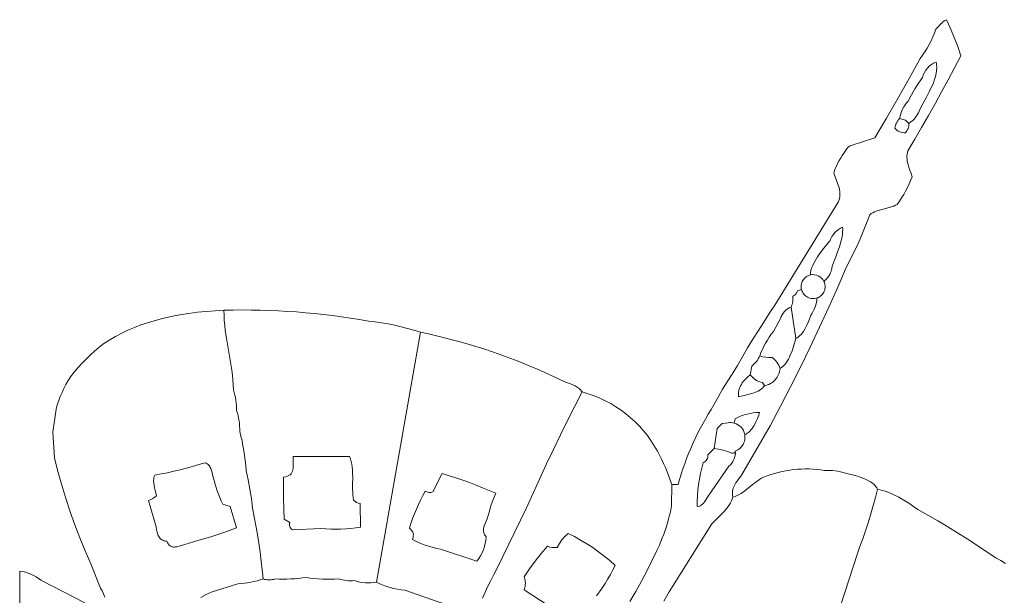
# Model space of a CAD drawing. Header units: inches. Extents: x 37.2 to 70.6, y 17.4 to 61.6.
# Tile 13 of 15: x 37.4 to 57.7, y 49.7 to 61.6. Entities that reach past the tile are written whole.
import ezdxf

# ---------------------------------------------------------------- set-up
doc = ezdxf.new("R2010")
doc.units = ezdxf.units.IN
doc.header["$MEASUREMENT"] = 0
doc.layers.add('10_CLOSED_AREAS', color=7, linetype='CONTINUOUS', lineweight=18)
doc.layers.add('20_EXACT_CIRCLES', color=7, linetype='CONTINUOUS', lineweight=18)

msp = doc.modelspace()

# ---------------------------------------------------------------- linework, layer by layer
at = {"layer": '10_CLOSED_AREAS'}
for points in [[(50.71, 49.625), (50.819, 49.818), (51.703, 51.224), (51.826, 51.347), (51.891, 51.412), (51.954, 51.48), (52.013, 51.551), (52.04, 51.587), (52.065, 51.623), (52.088, 51.661), (52.108, 51.699), (52.125, 51.737), (52.139, 51.776), (52.131, 51.809), (52.127, 51.842), (52.126, 51.873), (52.129, 51.904), (52.135, 51.934), (52.143, 51.963), (52.155, 51.991), (52.168, 52.019), (52.2, 52.074), (52.237, 52.127), (52.318, 52.234), (52.91, 53.252), (53.122, 53.655), (53.33, 54.06), (53.533, 54.467), (53.732, 54.877), (53.927, 55.288), (54.118, 55.702), (54.304, 56.117), (54.486, 56.535), (54.554, 56.666), (54.619, 56.798), (54.683, 56.932), (54.744, 57.067), (54.802, 57.202), (54.858, 57.339), (54.912, 57.477), (54.964, 57.615), (54.994, 57.637), (55.027, 57.656), (55.06, 57.672), (55.095, 57.687), (55.166, 57.71), (55.24, 57.73), (55.315, 57.749), (55.39, 57.769), (55.463, 57.794), (55.498, 57.809), (55.532, 57.826), (55.58, 57.893), (55.624, 57.961), (55.667, 58.031), (55.706, 58.103), (55.743, 58.175), (55.778, 58.25), (55.81, 58.325), (55.839, 58.401), (55.818, 58.468), (55.796, 58.534), (55.774, 58.6), (55.755, 58.666), (55.741, 58.732), (55.736, 58.765), (55.734, 58.799), (55.734, 58.832), (55.737, 58.865), (55.742, 58.899), (55.751, 58.933), (55.895, 59.175), (56.037, 59.418), (56.176, 59.663), (56.314, 59.909), (56.45, 60.155), (56.585, 60.403), (56.717, 60.652), (56.847, 60.902), (56.783, 61.092), (56.713, 61.28), (56.636, 61.464), (56.551, 61.646), (56.516, 61.629), (56.485, 61.608), (56.459, 61.584), (56.435, 61.559), (56.387, 61.504), (56.36, 61.477), (56.33, 61.451), (56.301, 61.369), (56.268, 61.289), (56.232, 61.21), (56.193, 61.133), (56.15, 61.057), (56.105, 60.983), (56.057, 60.911), (56.005, 60.841), (55.779, 60.428), (55.548, 60.017), (55.311, 59.61), (55.069, 59.205), (54.558, 59.041), (54.519, 59.008), (54.484, 58.97), (54.454, 58.929), (54.429, 58.884), (54.396, 58.837), (54.365, 58.788), (54.336, 58.738), (54.309, 58.687), (54.284, 58.635), (54.26, 58.582), (54.239, 58.529), (54.22, 58.474), (54.249, 58.398), (54.279, 58.322), (54.307, 58.247), (54.33, 58.172), (54.339, 58.134), (54.346, 58.097), (54.349, 58.059), (54.35, 58.022), (54.346, 57.985), (54.339, 57.947), (54.327, 57.91), (54.311, 57.872), (53.006, 55.748), (52.89, 55.573), (52.775, 55.396), (52.663, 55.219), (52.552, 55.041), (52.442, 54.861), (52.335, 54.68), (52.229, 54.499), (52.125, 54.316), (52.022, 54.163), (51.924, 54.006), (51.832, 53.846), (51.745, 53.683), (51.685, 53.587), (51.626, 53.49), (51.569, 53.392), (51.513, 53.293), (51.46, 53.193), (51.409, 53.092), (51.359, 52.99), (51.312, 52.887), (51.266, 52.784), (51.222, 52.679), (51.181, 52.574), (51.141, 52.468), (51.103, 52.361), (51.068, 52.253), (51.034, 52.145), (51.003, 52.036), (50.873, 52.036), (50.871, 51.596), (50.846, 51.477), (50.816, 51.359), (50.784, 51.243), (50.748, 51.127), (50.708, 51.013), (50.664, 50.9), (50.617, 50.788), (50.567, 50.678), (50.464, 50.463), (50.357, 50.25), (50.246, 50.039), (50.13, 49.83), (50.01, 49.624)], [(41.14, 49.705), (41.255, 49.764), (41.373, 49.818), (41.908, 49.986), (41.975, 49.991), (42.041, 49.998), (42.107, 50.007), (42.173, 50.019), (42.238, 50.033), (42.303, 50.049), (42.367, 50.067), (42.431, 50.088), (42.412, 50.272), (42.391, 50.456), (42.367, 50.64), (42.34, 50.823), (42.311, 51.006), (42.279, 51.188), (42.244, 51.37), (42.207, 51.552), (42.186, 51.748), (42.157, 51.944), (42.121, 52.138), (42.077, 52.331), (42.069, 52.433), (42.058, 52.534), (42.045, 52.636), (42.03, 52.737), (42.013, 52.837), (41.993, 52.938), (41.972, 53.037), (41.948, 53.137), (41.947, 53.191), (41.943, 53.245), (41.938, 53.299), (41.931, 53.353), (41.922, 53.407), (41.911, 53.46), (41.897, 53.512), (41.882, 53.565), (41.881, 53.619), (41.878, 53.673), (41.872, 53.727), (41.865, 53.781), (41.856, 53.835), (41.845, 53.888), (41.832, 53.94), (41.817, 53.993), (41.812, 54.096), (41.804, 54.2), (41.793, 54.302), (41.78, 54.405), (41.748, 54.61), (41.713, 54.814), (41.678, 55.019), (41.648, 55.225), (41.636, 55.328), (41.627, 55.431), (41.621, 55.535), (41.619, 55.64), (41.436, 55.631), (41.254, 55.618), (41.072, 55.598), (40.891, 55.574), (40.71, 55.544), (40.531, 55.508), (40.352, 55.467), (40.175, 55.421), (40.037, 55.381), (39.901, 55.336), (39.768, 55.285), (39.636, 55.229), (39.507, 55.168), (39.381, 55.101), (39.258, 55.028), (39.137, 54.951), (39.041, 54.875), (38.948, 54.797), (38.857, 54.715), (38.769, 54.63), (38.684, 54.543), (38.602, 54.452), (38.523, 54.359), (38.447, 54.263), (38.399, 54.186), (38.354, 54.106), (38.312, 54.025), (38.273, 53.942), (38.238, 53.858), (38.205, 53.773), (38.176, 53.686), (38.15, 53.599), (38.082, 53.121), (38.117, 52.587), (38.189, 52.306), (38.268, 52.028), (38.353, 51.752), (38.444, 51.477), (38.541, 51.204), (38.644, 50.934), (38.752, 50.666), (38.867, 50.4), (39.068, 49.899), (39.102, 49.839), (39.133, 49.777), (39.16, 49.713)], [(46.96, 49.688), (47.015, 49.812), (47.072, 49.935), (47.132, 50.056), (47.195, 50.176), (47.26, 50.295), (47.874, 51.557), (48.009, 51.86), (48.146, 52.163), (48.286, 52.464), (48.428, 52.764), (48.573, 53.062), (48.72, 53.36), (48.87, 53.656), (49.022, 53.951), (49.009, 53.971), (48.994, 53.99), (48.96, 54.024), (48.919, 54.053), (48.875, 54.079), (48.827, 54.102), (48.778, 54.122), (48.679, 54.155), (48.252, 54.352), (48.097, 54.421), (47.941, 54.488), (47.785, 54.552), (47.627, 54.614), (47.469, 54.674), (47.309, 54.732), (47.149, 54.788), (46.989, 54.841), (46.827, 54.892), (46.665, 54.941), (46.502, 54.987), (46.338, 55.031), (46.174, 55.073), (46.009, 55.113), (45.844, 55.15), (45.678, 55.185), (44.769, 50.023), (44.838, 49.989), (44.909, 49.958), (44.981, 49.931), (45.054, 49.909), (45.129, 49.89), (45.204, 49.874), (45.28, 49.863), (45.357, 49.856), (46.208, 49.561)], [(50.01, 49.624), (50.13, 49.83), (50.246, 50.039), (50.357, 50.25), (50.464, 50.463), (50.567, 50.678), (50.617, 50.788), (50.664, 50.9), (50.708, 51.013), (50.748, 51.127), (50.784, 51.243), (50.816, 51.359), (50.846, 51.477), (50.871, 51.596), (50.873, 52.036), (50.843, 52.125), (50.812, 52.214), (50.778, 52.302), (50.742, 52.389), (50.704, 52.475), (50.664, 52.559), (50.621, 52.643), (50.576, 52.726), (50.512, 52.838), (50.443, 52.946), (50.369, 53.049), (50.29, 53.149), (50.205, 53.244), (50.117, 53.334), (50.024, 53.42), (49.927, 53.5), (49.825, 53.576), (49.72, 53.646), (49.612, 53.712), (49.5, 53.771), (49.385, 53.825), (49.267, 53.873), (49.146, 53.915), (49.022, 53.951), (48.87, 53.656), (48.72, 53.36), (48.573, 53.062), (48.428, 52.764), (48.286, 52.464), (48.146, 52.163), (48.009, 51.86), (47.874, 51.557), (47.26, 50.295), (47.195, 50.176), (47.132, 50.056), (47.072, 49.935), (47.015, 49.812), (46.96, 49.688)], [(53.405, 46.581), (54.709, 50.612), (54.77, 50.775), (54.829, 50.938), (54.886, 51.103), (54.939, 51.268), (54.99, 51.435), (55.038, 51.602), (55.083, 51.77), (55.126, 51.938), (55.109, 51.972), (55.085, 52.005), (55.055, 52.036), (55.02, 52.065), (54.98, 52.092), (54.936, 52.117), (54.889, 52.141), (54.84, 52.163), (54.79, 52.182), (54.739, 52.201), (54.639, 52.231), (54.545, 52.254), (54.466, 52.27), (54.413, 52.286), (54.359, 52.3), (54.305, 52.311), (54.251, 52.32), (54.196, 52.326), (54.141, 52.33), (54.086, 52.331), (54.03, 52.33), (53.95, 52.342), (53.87, 52.351), (53.79, 52.357), (53.71, 52.361), (53.63, 52.361), (53.55, 52.359), (53.47, 52.354), (53.39, 52.347), (53.311, 52.337), (53.232, 52.324), (53.153, 52.308), (53.075, 52.29), (52.998, 52.269), (52.921, 52.245), (52.845, 52.219), (52.769, 52.19), (52.728, 52.167), (52.688, 52.143), (52.609, 52.088), (52.533, 52.029), (52.458, 51.968), (52.382, 51.909), (52.305, 51.855), (52.265, 51.831), (52.224, 51.81), (52.182, 51.791), (52.139, 51.776), (52.125, 51.737), (52.108, 51.699), (52.088, 51.661), (52.065, 51.623), (52.04, 51.587), (52.013, 51.551), (51.954, 51.48), (51.891, 51.412), (51.826, 51.347), (51.703, 51.224), (50.819, 49.818), (50.71, 49.625)], [(57.773, 50.404), (57.673, 50.467), (57.569, 50.522), (57.374, 50.657), (57.177, 50.788), (56.979, 50.917), (56.778, 51.043), (56.576, 51.167), (56.372, 51.288), (56.167, 51.406), (55.96, 51.521), (55.872, 51.585), (55.774, 51.651), (55.671, 51.716), (55.563, 51.777), (55.452, 51.832), (55.397, 51.857), (55.341, 51.879), (55.286, 51.899), (55.232, 51.915), (55.178, 51.929), (55.126, 51.938), (55.083, 51.77), (55.038, 51.602), (54.99, 51.435), (54.939, 51.268), (54.886, 51.103), (54.829, 50.938), (54.77, 50.775), (54.709, 50.612), (53.405, 46.581)], [(48.499, 49.422), (47.821, 49.86), (47.833, 49.894), (47.841, 49.927), (47.846, 49.962), (47.848, 49.997), (47.846, 50.031), (47.841, 50.066), (47.833, 50.1), (47.821, 50.133), (47.933, 50.297), (48.052, 50.457), (48.177, 50.612), (48.308, 50.763), (48.355, 50.747), (48.403, 50.738), (48.453, 50.734), (48.503, 50.737), (48.551, 50.816), (48.605, 50.892), (48.665, 50.963), (48.73, 51.029), (48.862, 50.962), (48.991, 50.891), (49.118, 50.814), (49.241, 50.734), (49.362, 50.648), (49.479, 50.559), (49.593, 50.465), (49.704, 50.367), (49.657, 50.272), (49.607, 50.178), (49.555, 50.086), (49.499, 49.995), (49.441, 49.907), (49.38, 49.82), (49.316, 49.735)], [(38.747, 49.593), (37.838, 50.062), (37.79, 50.097), (37.739, 50.129), (37.686, 50.158), (37.632, 50.183), (37.576, 50.205), (37.52, 50.224), (37.461, 50.239), (37.402, 50.25), (37.399, 48.382)], [(46.208, 49.561), (45.357, 49.856), (45.28, 49.863), (45.204, 49.874), (45.129, 49.89), (45.054, 49.909), (44.981, 49.931), (44.909, 49.958), (44.838, 49.989), (44.769, 50.023), (44.712, 50.012), (44.656, 50.006), (44.599, 50.004), (44.542, 50.006), (44.486, 50.012), (44.43, 50.022), (44.374, 50.036), (44.32, 50.054), (44.278, 50.051), (44.236, 50.05), (44.195, 50.051), (44.153, 50.054), (44.111, 50.059), (44.07, 50.067), (44.029, 50.076), (43.989, 50.087), (43.905, 50.082), (43.821, 50.079), (43.738, 50.079), (43.654, 50.082), (43.57, 50.087), (43.487, 50.096), (43.403, 50.106), (43.321, 50.12), (43.241, 50.108), (43.161, 50.098), (43.081, 50.091), (43, 50.086), (42.92, 50.083), (42.839, 50.082), (42.758, 50.084), (42.678, 50.088), (42.648, 50.078), (42.617, 50.072), (42.586, 50.068), (42.554, 50.066), (42.523, 50.068), (42.492, 50.072), (42.461, 50.078), (42.431, 50.088), (42.367, 50.067), (42.303, 50.049), (42.238, 50.033), (42.173, 50.019), (42.107, 50.007), (42.041, 49.998), (41.975, 49.991), (41.908, 49.986), (41.373, 49.818), (41.255, 49.764), (41.14, 49.705)]]:
    msp.add_lwpolyline(points, dxfattribs=at)
for points in [[(55.58, 59.601), (55.591, 59.651), (55.605, 59.701), (55.623, 59.75), (55.644, 59.797), (55.669, 59.842), (55.697, 59.885), (55.728, 59.926), (55.762, 59.965), (55.827, 60.092), (55.897, 60.216), (55.974, 60.336), (56.055, 60.453), (56.072, 60.506), (56.095, 60.556), (56.124, 60.602), (56.158, 60.645), (56.196, 60.684), (56.239, 60.717), (56.286, 60.746), (56.337, 60.769), (56.344, 60.742), (56.348, 60.713), (56.351, 60.655), (56.348, 60.595), (56.338, 60.533), (56.323, 60.471), (56.304, 60.408), (56.28, 60.344), (56.253, 60.28), (56.224, 60.217), (56.193, 60.155), (56.128, 60.033), (56.066, 59.919), (56.011, 59.814), (55.994, 59.767), (55.973, 59.722), (55.948, 59.679), (55.92, 59.638), (55.888, 59.6), (55.854, 59.565), (55.816, 59.532), (55.775, 59.503), (55.774, 59.477), (55.77, 59.45), (55.764, 59.425), (55.756, 59.4), (55.746, 59.375), (55.734, 59.352), (55.72, 59.33), (55.704, 59.308), (55.673, 59.308), (55.641, 59.311), (55.611, 59.319), (55.582, 59.329), (55.554, 59.344), (55.528, 59.361), (55.504, 59.382), (55.483, 59.406), (55.489, 59.433), (55.497, 59.459), (55.506, 59.485), (55.518, 59.51), (55.531, 59.534), (55.546, 59.558), (55.562, 59.58)], [(55.762, 59.965), (55.728, 59.926), (55.697, 59.885), (55.669, 59.842), (55.644, 59.797), (55.623, 59.75), (55.605, 59.701), (55.591, 59.651), (55.58, 59.601), (55.707, 59.568), (55.775, 59.503), (55.816, 59.532), (55.854, 59.565), (55.888, 59.6), (55.92, 59.638), (55.948, 59.679), (55.973, 59.722), (55.994, 59.767), (56.011, 59.814), (56.066, 59.919), (56.128, 60.033), (56.193, 60.155), (56.224, 60.217), (56.253, 60.28), (56.28, 60.344), (56.304, 60.408), (56.323, 60.471), (56.338, 60.533), (56.348, 60.595), (56.351, 60.655), (56.348, 60.713), (56.344, 60.742), (56.337, 60.769), (56.286, 60.746), (56.239, 60.717), (56.196, 60.684), (56.158, 60.645), (56.124, 60.602), (56.095, 60.556), (56.072, 60.506), (56.055, 60.453), (55.974, 60.336), (55.897, 60.216), (55.827, 60.092)], [(55.58, 59.601), (55.562, 59.58), (55.546, 59.558), (55.531, 59.534), (55.518, 59.51), (55.506, 59.485), (55.497, 59.459), (55.489, 59.433), (55.483, 59.406), (55.504, 59.382), (55.528, 59.361), (55.554, 59.344), (55.582, 59.329), (55.611, 59.319), (55.641, 59.311), (55.673, 59.308), (55.704, 59.308), (55.72, 59.33), (55.734, 59.352), (55.746, 59.375), (55.756, 59.4), (55.764, 59.425), (55.77, 59.45), (55.774, 59.477), (55.775, 59.503), (55.707, 59.568)], [(54.017, 56.238), (54.028, 56.214), (54.035, 56.189), (54.04, 56.164), (54.043, 56.138), (54.042, 56.113), (54.039, 56.087), (54.034, 56.062), (54.025, 56.037), (54.014, 56.013), (54.001, 55.991), (53.986, 55.97), (53.968, 55.951), (53.949, 55.934), (53.928, 55.919), (53.905, 55.907), (53.881, 55.896), (53.875, 55.848), (53.866, 55.801), (53.854, 55.755), (53.839, 55.709), (53.82, 55.665), (53.798, 55.622), (53.773, 55.581), (53.746, 55.541), (53.724, 55.475), (53.699, 55.405), (53.668, 55.334), (53.633, 55.265), (53.593, 55.2), (53.571, 55.17), (53.547, 55.142), (53.522, 55.116), (53.496, 55.093), (53.467, 55.072), (53.438, 55.055), (53.388, 54.888), (53.359, 54.799), (53.324, 54.712), (53.305, 54.669), (53.284, 54.628), (53.261, 54.589), (53.236, 54.552), (53.209, 54.519), (53.179, 54.488), (53.147, 54.461), (53.113, 54.438), (53.109, 54.405), (53.103, 54.372), (53.094, 54.341), (53.082, 54.311), (53.068, 54.282), (53.052, 54.254), (53.033, 54.228), (53.013, 54.203), (52.99, 54.18), (52.966, 54.159), (52.94, 54.141), (52.912, 54.124), (52.883, 54.109), (52.853, 54.097), (52.821, 54.088), (52.788, 54.081), (52.77, 54.055), (52.748, 54.031), (52.722, 54.009), (52.692, 53.989), (52.66, 53.971), (52.626, 53.955), (52.552, 53.927), (52.474, 53.904), (52.396, 53.885), (52.256, 53.854), (52.251, 53.886), (52.25, 53.918), (52.253, 53.95), (52.259, 53.983), (52.268, 54.014), (52.28, 54.046), (52.295, 54.077), (52.312, 54.107), (52.331, 54.137), (52.351, 54.165), (52.396, 54.219), (52.445, 54.267), (52.496, 54.308), (52.528, 54.488), (52.554, 54.51), (52.579, 54.533), (52.602, 54.557), (52.623, 54.583), (52.643, 54.61), (52.661, 54.638), (52.677, 54.668), (52.691, 54.698), (52.717, 54.766), (52.746, 54.832), (52.778, 54.898), (52.813, 54.961), (52.85, 55.024), (52.889, 55.085), (52.931, 55.144), (52.975, 55.202), (53.124, 55.473), (53.138, 55.512), (53.157, 55.549), (53.179, 55.583), (53.205, 55.615), (53.234, 55.643), (53.267, 55.667), (53.302, 55.688), (53.34, 55.704), (53.351, 55.731), (53.361, 55.759), (53.368, 55.787), (53.373, 55.816), (53.376, 55.845), (53.377, 55.874), (53.376, 55.903), (53.373, 55.932), (53.391, 55.94), (53.407, 55.95), (53.422, 55.962), (53.435, 55.976), (53.447, 55.991), (53.456, 56.007), (53.464, 56.025), (53.47, 56.043), (53.556, 56.067), (53.551, 56.091), (53.548, 56.116), (53.548, 56.141), (53.551, 56.165), (53.555, 56.189), (53.563, 56.213), (53.572, 56.236), (53.584, 56.258), (53.598, 56.278), (53.614, 56.297), (53.632, 56.314), (53.651, 56.33), (53.672, 56.343), (53.694, 56.354), (53.717, 56.363), (53.741, 56.37), (53.743, 56.415), (53.75, 56.461), (53.763, 56.507), (53.781, 56.554), (53.802, 56.602), (53.827, 56.649), (53.855, 56.697), (53.885, 56.744), (53.95, 56.836), (54.017, 56.923), (54.14, 57.077), (54.161, 57.123), (54.185, 57.166), (54.213, 57.206), (54.245, 57.244), (54.28, 57.278), (54.318, 57.309), (54.36, 57.337), (54.403, 57.36), (54.406, 57.311), (54.404, 57.26), (54.4, 57.209), (54.392, 57.158), (54.382, 57.106), (54.369, 57.054), (54.338, 56.949), (54.302, 56.846), (54.263, 56.745), (54.188, 56.552), (54.182, 56.506), (54.172, 56.461), (54.156, 56.418), (54.137, 56.376), (54.113, 56.337), (54.085, 56.301), (54.053, 56.268)], [(53.741, 56.37), (53.783, 56.376), (53.824, 56.374), (53.864, 56.366), (53.902, 56.352), (53.937, 56.332), (53.968, 56.306), (53.996, 56.274), (54.017, 56.238), (54.053, 56.268), (54.085, 56.301), (54.113, 56.337), (54.137, 56.376), (54.156, 56.418), (54.172, 56.461), (54.182, 56.506), (54.188, 56.552), (54.263, 56.745), (54.302, 56.846), (54.338, 56.949), (54.369, 57.054), (54.382, 57.106), (54.392, 57.158), (54.4, 57.209), (54.404, 57.26), (54.406, 57.311), (54.403, 57.36), (54.36, 57.337), (54.318, 57.309), (54.28, 57.278), (54.245, 57.244), (54.213, 57.206), (54.185, 57.166), (54.161, 57.123), (54.14, 57.077), (54.017, 56.923), (53.95, 56.836), (53.885, 56.744), (53.855, 56.697), (53.827, 56.649), (53.802, 56.602), (53.781, 56.554), (53.763, 56.507), (53.75, 56.461), (53.743, 56.415)], [(53.746, 55.541), (53.773, 55.581), (53.798, 55.622), (53.82, 55.665), (53.839, 55.709), (53.854, 55.755), (53.866, 55.801), (53.875, 55.848), (53.881, 55.896), (53.856, 55.889), (53.831, 55.884), (53.805, 55.881), (53.779, 55.882), (53.754, 55.885), (53.729, 55.89), (53.704, 55.898), (53.681, 55.909), (53.658, 55.923), (53.637, 55.938), (53.618, 55.956), (53.601, 55.975), (53.586, 55.996), (53.574, 56.018), (53.564, 56.042), (53.556, 56.067), (53.47, 56.043), (53.464, 56.025), (53.456, 56.007), (53.447, 55.991), (53.435, 55.976), (53.422, 55.962), (53.407, 55.95), (53.391, 55.94), (53.373, 55.932), (53.376, 55.903), (53.377, 55.874), (53.376, 55.845), (53.373, 55.816), (53.368, 55.787), (53.361, 55.759), (53.351, 55.731), (53.34, 55.704), (53.438, 55.055), (53.467, 55.072), (53.496, 55.093), (53.522, 55.116), (53.547, 55.142), (53.571, 55.17), (53.593, 55.2), (53.633, 55.265), (53.668, 55.334), (53.699, 55.405), (53.724, 55.475)], [(41.619, 55.64), (41.621, 55.535), (41.627, 55.431), (41.636, 55.328), (41.648, 55.225), (41.678, 55.019), (41.713, 54.814), (41.748, 54.61), (41.78, 54.405), (41.793, 54.302), (41.804, 54.2), (41.812, 54.096), (41.817, 53.993), (41.832, 53.94), (41.845, 53.888), (41.856, 53.835), (41.865, 53.781), (41.872, 53.727), (41.878, 53.673), (41.881, 53.619), (41.882, 53.565), (41.897, 53.512), (41.911, 53.46), (41.922, 53.407), (41.931, 53.353), (41.938, 53.299), (41.943, 53.245), (41.947, 53.191), (41.948, 53.137), (41.972, 53.037), (41.993, 52.938), (42.013, 52.837), (42.03, 52.737), (42.045, 52.636), (42.058, 52.534), (42.069, 52.433), (42.077, 52.331), (42.121, 52.138), (42.157, 51.944), (42.186, 51.748), (42.207, 51.552), (42.244, 51.37), (42.279, 51.188), (42.311, 51.006), (42.34, 50.823), (42.367, 50.64), (42.391, 50.456), (42.412, 50.272), (42.431, 50.088), (42.461, 50.078), (42.492, 50.072), (42.523, 50.068), (42.554, 50.066), (42.586, 50.068), (42.617, 50.072), (42.648, 50.078), (42.678, 50.088), (42.758, 50.084), (42.839, 50.082), (42.92, 50.083), (43, 50.086), (43.081, 50.091), (43.161, 50.098), (43.241, 50.108), (43.321, 50.12), (43.403, 50.106), (43.487, 50.096), (43.57, 50.087), (43.654, 50.082), (43.738, 50.079), (43.821, 50.079), (43.905, 50.082), (43.989, 50.087), (44.029, 50.076), (44.07, 50.067), (44.111, 50.059), (44.153, 50.054), (44.195, 50.051), (44.236, 50.05), (44.278, 50.051), (44.32, 50.054), (44.374, 50.036), (44.43, 50.022), (44.486, 50.012), (44.542, 50.006), (44.599, 50.004), (44.656, 50.006), (44.712, 50.012), (44.769, 50.023), (45.678, 55.185), (45.547, 55.227), (45.415, 55.265), (45.282, 55.3), (45.148, 55.331), (45.013, 55.358), (44.877, 55.381), (44.741, 55.4), (44.605, 55.416), (44.42, 55.448), (44.235, 55.478), (44.049, 55.505), (43.863, 55.53), (43.677, 55.552), (43.491, 55.572), (43.305, 55.59), (43.118, 55.605), (42.931, 55.618), (42.744, 55.628), (42.557, 55.636), (42.369, 55.642), (42.182, 55.645), (41.994, 55.646), (41.807, 55.644)], [(52.975, 55.202), (52.931, 55.144), (52.889, 55.085), (52.85, 55.024), (52.813, 54.961), (52.778, 54.898), (52.746, 54.832), (52.717, 54.766), (52.691, 54.698), (52.753, 54.679), (52.817, 54.668), (52.882, 54.663), (52.947, 54.665), (52.975, 54.643), (53.001, 54.618), (53.025, 54.592), (53.047, 54.564), (53.067, 54.535), (53.084, 54.504), (53.1, 54.472), (53.113, 54.438), (53.147, 54.461), (53.179, 54.488), (53.209, 54.519), (53.236, 54.552), (53.261, 54.589), (53.284, 54.628), (53.305, 54.669), (53.324, 54.712), (53.359, 54.799), (53.388, 54.888), (53.438, 55.055), (53.34, 55.704), (53.302, 55.688), (53.267, 55.667), (53.234, 55.643), (53.205, 55.615), (53.179, 55.583), (53.157, 55.549), (53.138, 55.512), (53.124, 55.473)], [(52.528, 54.488), (52.496, 54.308), (52.519, 54.277), (52.546, 54.249), (52.574, 54.223), (52.606, 54.201), (52.639, 54.182), (52.674, 54.166), (52.711, 54.154), (52.749, 54.146), (52.788, 54.081), (52.821, 54.088), (52.853, 54.097), (52.883, 54.109), (52.912, 54.124), (52.94, 54.141), (52.966, 54.159), (52.99, 54.18), (53.013, 54.203), (53.033, 54.228), (53.052, 54.254), (53.068, 54.282), (53.082, 54.311), (53.094, 54.341), (53.103, 54.372), (53.109, 54.405), (53.113, 54.438), (53.1, 54.472), (53.084, 54.504), (53.067, 54.535), (53.047, 54.564), (53.025, 54.592), (53.001, 54.618), (52.975, 54.643), (52.947, 54.665), (52.882, 54.663), (52.817, 54.668), (52.753, 54.679), (52.691, 54.698), (52.677, 54.668), (52.661, 54.638), (52.643, 54.61), (52.623, 54.583), (52.602, 54.557), (52.579, 54.533), (52.554, 54.51)], [(52.496, 54.308), (52.445, 54.267), (52.396, 54.219), (52.351, 54.165), (52.331, 54.137), (52.312, 54.107), (52.295, 54.077), (52.28, 54.046), (52.268, 54.014), (52.259, 53.983), (52.253, 53.95), (52.25, 53.918), (52.251, 53.886), (52.256, 53.854), (52.396, 53.885), (52.474, 53.904), (52.552, 53.927), (52.626, 53.955), (52.66, 53.971), (52.692, 53.989), (52.722, 54.009), (52.748, 54.031), (52.77, 54.055), (52.788, 54.081), (52.749, 54.146), (52.711, 54.154), (52.674, 54.166), (52.639, 54.182), (52.606, 54.201), (52.574, 54.223), (52.546, 54.249), (52.519, 54.277)], [(52.382, 53.071), (52.385, 53.044), (52.387, 53.017), (52.386, 52.99), (52.382, 52.964), (52.377, 52.938), (52.369, 52.913), (52.359, 52.889), (52.347, 52.865), (52.333, 52.843), (52.317, 52.822), (52.299, 52.803), (52.28, 52.785), (52.259, 52.769), (52.237, 52.754), (52.213, 52.741), (52.187, 52.731), (52.188, 52.686), (52.183, 52.641), (52.173, 52.598), (52.159, 52.556), (52.139, 52.517), (52.114, 52.48), (52.085, 52.446), (52.052, 52.415), (51.625, 51.798), (51.578, 51.722), (51.558, 51.688), (51.536, 51.658), (51.511, 51.632), (51.481, 51.611), (51.464, 51.601), (51.445, 51.593), (51.399, 51.581), (51.399, 51.696), (51.404, 51.811), (51.413, 51.925), (51.427, 52.039), (51.444, 52.152), (51.466, 52.265), (51.492, 52.377), (51.522, 52.488), (51.545, 52.5), (51.566, 52.515), (51.583, 52.533), (51.598, 52.553), (51.609, 52.576), (51.617, 52.6), (51.62, 52.625), (51.619, 52.651), (51.749, 52.782), (51.814, 53.193), (51.917, 53.302), (51.983, 53.308), (52.042, 53.315), (52.071, 53.317), (52.101, 53.317), (52.132, 53.315), (52.164, 53.308), (52.186, 53.399), (52.245, 53.429), (52.305, 53.455), (52.367, 53.477), (52.429, 53.495), (52.493, 53.509), (52.558, 53.52), (52.623, 53.527), (52.689, 53.529), (52.67, 53.469), (52.644, 53.402), (52.612, 53.331), (52.575, 53.261), (52.554, 53.228), (52.532, 53.196), (52.51, 53.167), (52.486, 53.14), (52.461, 53.117), (52.435, 53.097), (52.409, 53.082)], [(52.164, 53.308), (52.205, 53.294), (52.242, 53.274), (52.277, 53.25), (52.307, 53.221), (52.333, 53.188), (52.354, 53.152), (52.371, 53.113), (52.382, 53.071), (52.409, 53.082), (52.435, 53.097), (52.461, 53.117), (52.486, 53.14), (52.51, 53.167), (52.532, 53.196), (52.554, 53.228), (52.575, 53.261), (52.612, 53.331), (52.644, 53.402), (52.67, 53.469), (52.689, 53.529), (52.623, 53.527), (52.558, 53.52), (52.493, 53.509), (52.429, 53.495), (52.367, 53.477), (52.305, 53.455), (52.245, 53.429), (52.186, 53.399)], [(52.187, 52.731), (52.213, 52.741), (52.237, 52.754), (52.259, 52.769), (52.28, 52.785), (52.299, 52.803), (52.317, 52.822), (52.333, 52.843), (52.347, 52.865), (52.359, 52.889), (52.369, 52.913), (52.377, 52.938), (52.382, 52.964), (52.386, 52.99), (52.387, 53.017), (52.385, 53.044), (52.382, 53.071), (52.371, 53.113), (52.354, 53.152), (52.333, 53.188), (52.307, 53.221), (52.277, 53.25), (52.242, 53.274), (52.205, 53.294), (52.164, 53.308), (52.132, 53.315), (52.101, 53.317), (52.071, 53.317), (52.042, 53.315), (51.983, 53.308), (51.917, 53.302), (51.814, 53.193), (51.749, 52.782), (51.842, 52.767), (51.934, 52.746), (52.024, 52.719), (52.112, 52.685), (52.166, 52.685)], [(51.749, 52.782), (51.619, 52.651), (51.62, 52.625), (51.617, 52.6), (51.609, 52.576), (51.598, 52.553), (51.583, 52.533), (51.566, 52.515), (51.545, 52.5), (51.522, 52.488), (51.492, 52.377), (51.466, 52.265), (51.444, 52.152), (51.427, 52.039), (51.413, 51.925), (51.404, 51.811), (51.399, 51.696), (51.399, 51.581), (51.445, 51.593), (51.464, 51.601), (51.481, 51.611), (51.511, 51.632), (51.536, 51.658), (51.558, 51.688), (51.578, 51.722), (51.625, 51.798), (52.052, 52.415), (52.085, 52.446), (52.114, 52.48), (52.139, 52.517), (52.159, 52.556), (52.173, 52.598), (52.183, 52.641), (52.188, 52.686), (52.187, 52.731), (52.166, 52.685), (52.112, 52.685), (52.024, 52.719), (51.934, 52.746), (51.842, 52.767)], [(42.853, 52.191), (42.896, 52.198), (42.933, 52.209), (42.963, 52.223), (42.988, 52.241), (43.008, 52.261), (43.024, 52.285), (43.036, 52.311), (43.044, 52.339), (43.049, 52.37), (43.052, 52.402), (43.053, 52.471), (43.05, 52.545), (43.048, 52.62), (44.217, 52.62), (44.236, 52.567), (44.251, 52.513), (44.262, 52.458), (44.27, 52.402), (44.275, 52.345), (44.278, 52.288), (44.28, 52.172), (44.279, 52.056), (44.279, 51.94), (44.28, 51.882), (44.284, 51.826), (44.29, 51.77), (44.298, 51.714), (44.328, 51.688), (44.362, 51.668), (44.399, 51.653), (44.438, 51.646), (44.444, 51.159), (44.342, 51.144), (44.239, 51.132), (44.136, 51.123), (44.033, 51.118), (43.929, 51.115), (43.826, 51.116), (43.723, 51.12), (43.619, 51.127), (43.036, 51.102), (43.018, 51.115), (43.003, 51.132), (42.991, 51.15), (42.982, 51.17), (42.977, 51.191), (42.975, 51.213), (42.977, 51.235), (42.983, 51.256), (42.866, 51.321), (42.854, 51.539), (42.848, 51.756), (42.847, 51.974)], [(40.191, 52.23), (40.322, 52.256), (40.453, 52.283), (40.584, 52.313), (40.714, 52.344), (40.844, 52.378), (40.973, 52.413), (41.102, 52.451), (41.23, 52.49), (41.253, 52.48), (41.274, 52.468), (41.292, 52.455), (41.307, 52.44), (41.32, 52.424), (41.331, 52.407), (41.349, 52.37), (41.362, 52.328), (41.374, 52.284), (41.385, 52.238), (41.398, 52.191), (41.415, 52.119), (41.435, 52.047), (41.456, 51.977), (41.48, 51.907), (41.506, 51.838), (41.533, 51.769), (41.563, 51.702), (41.595, 51.635), (41.749, 51.581), (41.879, 51.14), (41.616, 51.046), (41.35, 50.959), (41.083, 50.878), (40.814, 50.802), (40.696, 50.766), (40.643, 50.752), (40.619, 50.748), (40.595, 50.746), (40.572, 50.746), (40.55, 50.75), (40.529, 50.758), (40.509, 50.77), (40.49, 50.786), (40.471, 50.808), (40.454, 50.834), (40.438, 50.867), (40.407, 50.871), (40.38, 50.877), (40.356, 50.886), (40.335, 50.897), (40.316, 50.911), (40.3, 50.926), (40.285, 50.944), (40.273, 50.963), (40.262, 50.984), (40.253, 51.007), (40.239, 51.056), (40.227, 51.109), (40.217, 51.166), (40.061, 51.711), (40.106, 51.728), (40.148, 51.749), (40.188, 51.777), (40.223, 51.808), (40.213, 51.864), (40.2, 51.917), (40.187, 51.968), (40.175, 52.019), (40.168, 52.069), (40.166, 52.121), (40.169, 52.147), (40.173, 52.174), (40.181, 52.202)], [(45.938, 51.885), (46.132, 52.263), (46.273, 52.221), (46.414, 52.176), (46.553, 52.129), (46.691, 52.08), (46.829, 52.028), (46.966, 51.973), (47.102, 51.917), (47.236, 51.858), (47.184, 51.729), (47.138, 51.597), (47.097, 51.464), (47.062, 51.33), (47.038, 51.283), (47.016, 51.235), (46.998, 51.186), (46.985, 51.138), (46.982, 51.114), (46.981, 51.09), (46.982, 51.067), (46.987, 51.044), (46.995, 51.022), (47.007, 51), (47.022, 50.98), (47.041, 50.959), (47.034, 50.891), (47.021, 50.823), (47.003, 50.756), (46.981, 50.691), (46.954, 50.628), (46.923, 50.567), (46.887, 50.508), (46.847, 50.452), (46.096, 50.702), (46.02, 50.717), (45.945, 50.735), (45.871, 50.755), (45.798, 50.779), (45.726, 50.806), (45.654, 50.835), (45.584, 50.867), (45.516, 50.902), (45.527, 50.942), (45.533, 50.976), (45.535, 51.006), (45.531, 51.032), (45.521, 51.057), (45.504, 51.082), (45.481, 51.108), (45.451, 51.136), (45.484, 51.235), (45.519, 51.333), (45.557, 51.431), (45.596, 51.527), (45.638, 51.623), (45.682, 51.718), (45.727, 51.812), (45.775, 51.904), (45.794, 51.894), (45.813, 51.885), (45.834, 51.879), (45.854, 51.876), (45.875, 51.875), (45.896, 51.876), (45.917, 51.879)]]:
    msp.add_lwpolyline(points, close=True, dxfattribs=at)
at = {"layer": '20_EXACT_CIRCLES'}
msp.add_lwpolyline([(54.025, 56.037), (54.034, 56.062), (54.039, 56.087), (54.042, 56.113), (54.043, 56.138), (54.04, 56.164), (54.035, 56.189), (54.028, 56.214), (54.017, 56.238), (53.996, 56.274), (53.968, 56.306), (53.937, 56.332), (53.902, 56.352), (53.864, 56.366), (53.824, 56.374), (53.783, 56.376), (53.741, 56.37), (53.717, 56.363), (53.694, 56.354), (53.672, 56.343), (53.651, 56.33), (53.632, 56.314), (53.614, 56.297), (53.598, 56.278), (53.584, 56.258), (53.572, 56.236), (53.563, 56.213), (53.555, 56.189), (53.551, 56.165), (53.548, 56.141), (53.548, 56.116), (53.551, 56.091), (53.556, 56.067), (53.564, 56.042), (53.574, 56.018), (53.586, 55.996), (53.601, 55.975), (53.618, 55.956), (53.637, 55.938), (53.658, 55.923), (53.681, 55.909), (53.704, 55.898), (53.729, 55.89), (53.754, 55.885), (53.779, 55.882), (53.805, 55.881), (53.831, 55.884), (53.856, 55.889), (53.881, 55.896), (53.905, 55.907), (53.928, 55.919), (53.949, 55.934), (53.968, 55.951), (53.986, 55.97), (54.001, 55.991), (54.014, 56.013)], close=True, dxfattribs=at)

doc.saveas('drawing.dxf')
